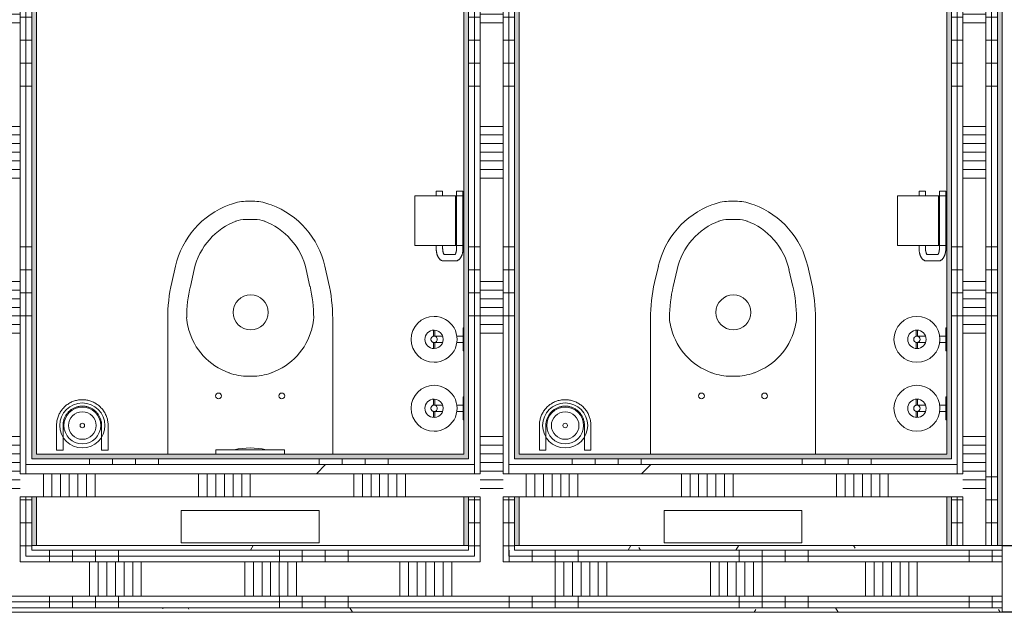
# Model space of a CAD drawing. Extents: x 3165 to 57695, y -7842 to 39081.
# Tile 164 of 248: x 37674 to 39815, y 32361 to 33650. Entities that reach past the tile are written whole.
import ezdxf

# ---------------------------------------------------------------- set-up
doc = ezdxf.new("R2010")
doc.units = 0
doc.header["$LTSCALE"] = 50
doc.layers.get('0').update_dxf_attribs({"linetype": 'CONTINUOUS'})
for name, color, linetype, lineweight in [('Onderlegger 3e verdieping$0$A-WALL-PATT', 8, 'CONTINUOUS', 50), ('Onderlegger 3e verdieping$0$I-WALL', 8, 'CONTINUOUS', 25), ('Onderlegger 3e verdieping$0$P-SANR-FIXT', 8, 'CONTINUOUS', 18)]:
    doc.layers.add(name, color=color, linetype=linetype, lineweight=lineweight)
pattern_1 = [(0, (0, 0), (406.4, 101.6), [33.528, -271.272, 33.528, -271.272, -1625.6]), (0, (0, 0), (406.4, 101.6), [-609.6, 33.528, -576.072, 33.528, -271.272, -711.2]), (0, (0, 0), (406.4, 101.6), [-1524, 33.528, -169.672, 33.528, -474.472]), (120, (152.4, 50.8), (-291.18818, 301.15272), [33.528, -271.272, 33.528, -271.272, -1625.6]), (120, (152.4, 50.8), (-291.18818, 301.15272), [-609.6, 33.528, -576.072, 33.528, -271.272, -711.2]), (120, (152.4, 50.8), (-291.18818, 301.15272), [-1524, 33.528, -169.672, 33.528, -474.472]), (240, (203.2, 254), (-115.21182, -402.75272), [33.528, -271.272, 33.528, -271.272, -1625.6]), (240, (203.2, 254), (-115.21182, -402.75272), [-609.6, 33.528, -576.072, 33.528, -271.272, -711.2]), (240, (203.2, 254), (-115.21182, -402.75272), [-1524, 33.528, -169.672, 33.528, -474.472])]
pattern_2 = [(270, (36388, 32505.7), (500, -4e-12), []), (270, (36338, 32505.7), (500, -4e-12), []), (270, (36288, 32505.7), (500, -4e-12), []), (270, (36238, 32505.7), (500, -4e-12), [])]
pattern_3 = [(180, (39809.95, 33505.1), (-2e-12, -500), []), (180, (39809.95, 33555.1), (-2e-12, -500), []), (180, (39809.95, 33605.1), (-2e-12, -500), []), (180, (39809.95, 33655.1), (-2e-12, -500), [])]
pattern_4 = [(180, (38759.95, 33505.1), (6e-13, -500), []), (180, (38759.95, 33555.1), (6e-13, -500), []), (180, (38759.95, 33605.1), (6e-13, -500), []), (180, (38759.95, 33655.1), (6e-13, -500), [])]
pattern_5 = [(180, (37709.95, 33505.1), (6e-13, -500), []), (180, (37709.95, 33555.1), (6e-13, -500), []), (180, (37709.95, 33605.1), (6e-13, -500), []), (180, (37709.95, 33655.1), (6e-13, -500), [])]
pattern_6 = [(45, (0, 0), (-353.5534, 353.5534), [])]

# ---------------------------------------------------------------- blocks, each defined once
blk = doc.blocks.new('Onderlegger 3e verdieping$0$74_3B_toilet - eenvoudig - 74_3B_toilet - eenvoudig-4325791-Plotview 3e Verdieping - schaal 1 op 100')
at = {"layer": 'Onderlegger 3e verdieping$0$P-SANR-FIXT'}
for p, q in [((-41.5, 146.2), (-341.5, 146.2)), ((-341.5, 146.2), (-341.5, 76.2)), ((-41.5, 76.2), (-41.5, 146.2)), ((-341.5, 76.2), (-41.5, 76.2)), ((-370.9, -46.3), (-370.9, -340.9)), ((-12.1, -340.9), (-12.1, -46.3)), ((-238.2, -223.6), (-236.9, -223.1)), ((-187.3, -215.9), (-195.7, -215.9)), ((-144.9, -223.6), (-146.2, -223.1)), ((-326.5, -322.7), (-325.4, -318.8)), ((-56.5, -322.7), (-57.6, -318.8)), ((-362, -420.1), (-353.9, -455.6)), ((-313.2, -448.4), (-321.6, -411.6)), ((-69.8, -448.4), (-61.4, -411.6)), ((-29.2, -455.6), (-21.1, -420.1)), ((-223.2, -553.2), (-220.4, -554.3)), ((-159.8, -553.2), (-162.6, -554.3)), ((-181.9, -557.2), (-201.1, -557.2)), ((-237.2, -588.7), (-232.3, -590.5)), ((-196.8, -596.9), (-186.2, -596.9)), ((-150.7, -590.5), (-145.8, -588.7))]:
    blk.add_line(p, q, dxfattribs=at)
for centre, radius in [((-260.2, -173.2), 6.35), ((-122.8, -173.2), 6.35), ((-192.5, -354.9), 38.1)]:
    blk.add_circle(centre, radius, dxfattribs=at)
for centre, radius, start, end in [((-190.5, -354.9), 139.7, 109.9597, 165), ((-195.7, -336.5), 120.6, 90, 109.9597), ((-187.3, -336.5), 120.6, 70.0403, 90), ((-192.5, -354.9), 139.7, 15, 70.0403), ((-15.3, -340.9), 355.6, 180, 192.8722), ((-235.5, -347.1), 94.2, 165, 177.7844), ((-147.5, -347.1), 94.2, 2.2156, 15), ((-367.7, -340.9), 355.6, 347.1278, 360), ((-12.1, -340.9), 317.5, 180.4622, 192.8722), ((-370.9, -340.9), 317.5, 347.1278, 359.5378), ((-168.7, -415.3), 148.3, 192.8722, 249.5866), ((-214.3, -415.3), 148.3, 290.4134, 347.1278), ((-172.2, -414), 186.4, 192.8722, 249.5866), ((-210.8, -414), 186.4, 290.4134, 347.1278), ((-201.1, -493.7), 63.5, 249.5866, 270), ((-181.9, -493.7), 63.5, 270, 290.4134), ((-196.8, -495.3), 101.6, 249.5866, 270), ((-186.2, -495.3), 101.6, 270, 290.4134)]:
    blk.add_arc(centre, radius, start, end, dxfattribs=at)
blk = doc.blocks.new('Onderlegger 3e verdieping$0$74_KA_Grohe toiletdrukknop - Type 1-4357735-Plotview 3e Verdieping - schaal 1 op 100')
at = {"layer": 'Onderlegger 3e verdieping$0$P-SANR-FIXT'}
for p, q in [((50, 56.2), (200, 56.2)), ((50, 46.3), (50, 56.2)), ((200, 56.2), (200, 46.3))]:
    blk.add_line(p, q, dxfattribs=at)
at = {"layer": 'Onderlegger 3e verdieping$0$P-SANR-FIXT', "flags": 128}
for points in [[(90, 56.2), (98.7, 57.8), (107.4, 59), (116.2, 59.8), (125, 60.3)], [(125, 60.3), (133.8, 59.8), (142.6, 58.9), (151.3, 57.8), (160, 56.2)]]:
    blk.add_lwpolyline(points, dxfattribs=at)
blk = doc.blocks.new('Onderlegger 3e verdieping$0$74_KA_D-Line reserve toiletrolhouder - Type 1-7879157-Plotview 3e Verdieping - schaal 1 op 100')
at = {"layer": 'Onderlegger 3e verdieping$0$P-SANR-FIXT'}
for p, q in [((118.6, 126.5), (105.2, 126.5)), ((105.2, 123.5), (118.6, 123.5)), ((118, 111), (118, 106.4)), ((144.8, 126.5), (131.3, 126.5)), ((131.7, 123.5), (144.8, 123.5)), ((132, 106.4), (132, 111)), ((118, 75.9), (118, 62)), ((132, 62), (132, 75.9)), ((100, 62), (100, 60)), ((103.3, 62), (100, 62)), ((100, 62), (150, 62)), ((150, 62), (146.7, 62)), ((150, 60), (150, 62))]:
    blk.add_line(p, q, dxfattribs=at)
at = {"layer": 'Onderlegger 3e verdieping$0$P-SANR-FIXT', "flags": 128}
for points in [[(118.1, 125.8), (118.1, 126.1), (118.1, 126.4), (118.2, 126.7), (118.3, 126.9), (118.4, 127.2), (118.4, 127.5), (118.6, 127.7), (118.7, 128), (118.8, 128.2), (118.9, 128.5), (119.1, 128.7), (119.2, 129), (119.4, 129.2), (119.6, 129.4)], [(123.3, 131.8), (123.5, 131.8), (123.8, 131.9), (124.1, 131.9), (124.4, 132), (124.6, 132), (124.9, 132), (125.2, 132), (125.5, 132), (125.8, 132), (126, 131.9), (126.3, 131.9), (126.6, 131.8), (126.9, 131.7), (127.1, 131.7), (127.4, 131.6), (127.7, 131.5), (127.9, 131.4)], [(118, 124.9), (118, 125), (118, 125)], [(118, 111), (118, 111.6), (118, 112.1), (118, 112.7), (118, 113.2), (118, 113.8), (118, 114.3), (118, 114.9), (118, 115.4), (118, 115.9), (118, 116.5), (118, 117), (118, 117.5), (118, 118), (118, 118.4), (118, 118.9), (118, 119.4), (118, 119.8), (118, 120.2), (118, 120.6), (118, 121), (118, 121.4), (118, 121.8), (118, 122.1), (118, 122.5), (118, 122.8), (118, 123.1), (118, 123.3), (118, 123.6), (118, 123.8), (118, 124), (118, 124.2), (118, 124.4)], [(131.4, 127.9), (131.5, 127.6), (131.6, 127.3), (131.7, 127.1), (131.8, 126.8), (131.8, 126.5), (131.9, 126.3), (131.9, 126), (132, 125.7), (132, 125.4), (132, 125.2), (132, 125)], [(132, 125), (132, 125), (132, 125), (132, 124.9), (132, 124.8), (132, 124.7), (132, 124.6), (132, 124.5), (132, 124.3), (132, 124.1), (132, 123.9), (132, 123.7), (132, 123.4), (132, 123.1), (132, 122.9), (132, 122.6), (132, 122.2), (132, 121.9), (132, 121.5), (132, 121.1), (132, 120.8), (132, 120.3), (132, 119.9), (132, 119.5), (132, 119), (132, 118.6), (132, 118.1), (132, 117.6), (132, 117.1), (132, 116.6), (132, 116.1), (132, 115.5), (132, 115), (132, 114.5), (132, 113.9), (132, 113.4), (132, 112.8), (132, 112.3), (132, 111.7), (132, 111.2), (132, 111)]]:
    blk.add_lwpolyline(points, dxfattribs=at)
at = {"layer": 'Onderlegger 3e verdieping$0$P-SANR-FIXT'}
for radius, start, end in [(50, 360, 180), (20, 0, 180), (7, 0, 180), (50, 180, 360), (20, 180, 360), (7, 180, 360)]:
    blk.add_arc((125, 125), radius, start, end, dxfattribs=at)
blk = doc.blocks.new('Onderlegger 3e verdieping$0$74_KA_D-Line toiletrolhouder - Type 1-7871651-Plotview 3e Verdieping - schaal 1 op 100')
at = {"layer": 'Onderlegger 3e verdieping$0$P-SANR-FIXT'}
for p, q in [((187.5, 167), (79.2, 167)), ((79.2, 78), (79.2, 167)), ((187.5, 167), (187.5, 78)), ((79.2, 120.4), (72.5, 120.4)), ((197.5, 120.4), (187.5, 120.4)), ((197.5, 120.4), (197.5, 119.5)), ((197.5, 119.5), (197.5, 106.4)), ((45.5, 104), (45.5, 78.6)), ((59.5, 78.6), (59.5, 104)), ((72.5, 106.4), (79.2, 106.4)), ((187.5, 106.4), (197.5, 106.4)), ((197.5, 76.2), (72.5, 76.2)), ((187.5, 78.2), (79.2, 78.2)), ((79.2, 60.2), (79.2, 78.2)), ((187.5, 78.2), (187.5, 60.2)), ((197.5, 76.2), (197.5, 75.4)), ((197.5, 75.4), (197.5, 62.2)), ((72.5, 62.2), (197.5, 62.2)), ((79.2, 60.2), (187.5, 60.2))]:
    blk.add_line(p, q, dxfattribs=at)
at = {"layer": 'Onderlegger 3e verdieping$0$P-SANR-FIXT', "flags": 128}
for points in [[(45.5, 104), (45.5, 104.9), (45.7, 105.9), (45.9, 106.8), (46.1, 107.7), (46.5, 108.6), (46.9, 109.4), (47.3, 110.2), (47.8, 111), (48.3, 111.7), (48.9, 112.3), (49.5, 112.9), (50.1, 113.5), (50.7, 114.1), (51.4, 114.6), (52, 115), (52.7, 115.5), (53.4, 115.9), (54.2, 116.3), (54.9, 116.7), (55.7, 117.1), (56.4, 117.4), (57.2, 117.7), (58, 118), (58.8, 118.3), (59.7, 118.6), (60.5, 118.8), (61.4, 119), (62.2, 119.3), (63.1, 119.4), (64, 119.6), (64.9, 119.8), (65.8, 119.9), (66.7, 120), (67.6, 120.1), (68.5, 120.2), (69.5, 120.3), (70.4, 120.3), (71.3, 120.4), (72.2, 120.4), (72.5, 120.4)], [(59.2, 102.9), (59.2, 102.9), (59.3, 103), (59.4, 103), (59.5, 103.1), (59.6, 103.2), (59.8, 103.4), (60, 103.5), (60.2, 103.7), (60.5, 103.8), (60.8, 104), (61.1, 104.2), (61.5, 104.4), (61.9, 104.5), (62.3, 104.7), (62.8, 104.9), (63.3, 105), (63.8, 105.2), (64.3, 105.3), (64.8, 105.5), (65.4, 105.6), (66, 105.7), (66.6, 105.9), (67.2, 106), (67.8, 106.1), (68.5, 106.1), (69.1, 106.2), (69.7, 106.3), (70.4, 106.3), (71.1, 106.3), (71.7, 106.4), (72.4, 106.4), (72.5, 106.4)], [(45.5, 78.6), (45.5, 77.6), (45.7, 76.7), (45.9, 75.8), (46.1, 74.8), (46.5, 74), (46.9, 73.1), (47.3, 72.4), (47.8, 71.6), (48.3, 70.9), (48.9, 70.3), (49.5, 69.7), (50.1, 69.1), (50.7, 68.5), (51.4, 68), (52, 67.5), (52.7, 67.1), (53.4, 66.7), (54.2, 66.3), (54.9, 65.9), (55.7, 65.5), (56.4, 65.2), (57.2, 64.9), (58, 64.6), (58.8, 64.3), (59.7, 64), (60.5, 63.8), (61.4, 63.5), (62.2, 63.3), (63.1, 63.1), (64, 63), (64.9, 62.8), (65.8, 62.7), (66.7, 62.6), (67.6, 62.5), (68.5, 62.4), (69.5, 62.3), (70.4, 62.3), (71.3, 62.2), (72.2, 62.2), (72.5, 62.2)], [(59.2, 79.7), (59.2, 79.7), (59.3, 79.6), (59.4, 79.6), (59.5, 79.5), (59.6, 79.3), (59.8, 79.2), (60, 79.1), (60.2, 78.9), (60.5, 78.7), (60.8, 78.6), (61.1, 78.4), (61.5, 78.2), (61.9, 78.1), (62.3, 77.9), (62.8, 77.7), (63.3, 77.6), (63.8, 77.4), (64.3, 77.2), (64.8, 77.1), (65.4, 77), (66, 76.8), (66.6, 76.7), (67.2, 76.6), (67.8, 76.5), (68.5, 76.5), (69.1, 76.4), (69.7, 76.3), (70.4, 76.3), (71.1, 76.3), (71.7, 76.2), (72.4, 76.2), (72.5, 76.2)]]:
    blk.add_lwpolyline(points, dxfattribs=at)
blk = doc.blocks.new('Onderlegger 3e verdieping$0$74_KU_D line toiletborstel - Type 1-7877824-Plotview 3e Verdieping - schaal 1 op 100')
at = {"layer": 'Onderlegger 3e verdieping$0$P-SANR-FIXT'}
for p, q in [((69, 109), (69, 55)), ((83, 55), (83, 109)), ((167, 109), (167, 55)), ((181, 55), (181, 109)), ((83, 55), (69, 55)), ((181, 55), (167, 55))]:
    blk.add_line(p, q, dxfattribs=at)
at = {"layer": 'Onderlegger 3e verdieping$0$P-SANR-FIXT', "flags": 128}
for points in [[(181, 109), (181, 111.2), (180.9, 113.5), (180.6, 115.7), (180.3, 117.9), (179.9, 120.1), (179.4, 122.3), (178.9, 124.5), (178.2, 126.6), (177.5, 128.7), (176.6, 130.8), (175.7, 132.9), (174.7, 134.9), (173.6, 136.8), (172.5, 138.8), (171.3, 140.6), (170, 142.5), (168.6, 144.2), (167.1, 146), (165.6, 147.6), (164, 149.2), (162.4, 150.7), (160.7, 152.2), (159, 153.6), (157.1, 154.9), (155.3, 156.2), (153.4, 157.3), (151.4, 158.4), (149.4, 159.4), (147.4, 160.4), (145.3, 161.2), (143.2, 162), (141.1, 162.7), (138.9, 163.3), (136.7, 163.8), (134.5, 164.2), (132.3, 164.6), (130.1, 164.8), (127.8, 165), (125.6, 165), (123.4, 165), (121.1, 164.9), (118.9, 164.7), (116.7, 164.4), (114.5, 164), (112.3, 163.6), (110.1, 163), (107.9, 162.4), (105.8, 161.7), (103.7, 160.9), (101.7, 160), (99.7, 159), (97.7, 157.9), (95.7, 156.8), (93.9, 155.6), (92, 154.3), (90.2, 153), (88.5, 151.5), (86.8, 150), (85.2, 148.5), (83.7, 146.9), (82.2, 145.2), (80.8, 143.4), (79.4, 141.6), (78.2, 139.8), (77, 137.9), (75.9, 135.9), (74.8, 134), (73.9, 131.9), (73, 129.9), (72.2, 127.8), (71.5, 125.6), (70.9, 123.5), (70.3, 121.3), (69.9, 119.1), (69.5, 116.9), (69.2, 114.7), (69.1, 112.4), (69, 110.2), (69, 109)], [(83, 109), (83, 110.7), (83.1, 112.4), (83.3, 114), (83.5, 115.7), (83.8, 117.4), (84.2, 119), (84.6, 120.6), (85.1, 122.2), (85.6, 123.8), (86.3, 125.4), (87, 126.9), (87.7, 128.4), (88.5, 129.9), (89.4, 131.3), (90.3, 132.7), (91.3, 134.1), (92.3, 135.4), (93.4, 136.7), (94.5, 138), (95.7, 139.2), (96.9, 140.3), (98.2, 141.4), (99.5, 142.5), (100.9, 143.4), (102.3, 144.4), (103.7, 145.3), (105.2, 146.1), (106.7, 146.8), (108.2, 147.5), (109.8, 148.2), (111.3, 148.8), (112.9, 149.3), (114.6, 149.7), (116.2, 150.1), (117.9, 150.4), (119.5, 150.7), (121.2, 150.9), (122.9, 151), (124.5, 151), (126.2, 151), (127.9, 150.9), (129.6, 150.8), (131.3, 150.6), (132.9, 150.3), (134.6, 149.9), (136.2, 149.5), (137.8, 149.1), (139.4, 148.5), (141, 147.9), (142.5, 147.2), (144, 146.5), (145.5, 145.7), (146.9, 144.9), (148.4, 144), (149.7, 143), (151.1, 142), (152.4, 140.9), (153.6, 139.8), (154.8, 138.6), (156, 137.4), (157.1, 136.1), (158.2, 134.8), (159.2, 133.5), (160.1, 132.1), (161, 130.7), (161.9, 129.2), (162.6, 127.7), (163.4, 126.2), (164, 124.7), (164.6, 123.1), (165.1, 121.5), (165.6, 119.9), (166, 118.2), (166.4, 116.6), (166.6, 114.9), (166.8, 113.3), (167, 111.6), (167, 109.9), (167, 109)]]:
    blk.add_lwpolyline(points, dxfattribs=at)
at = {"layer": 'Onderlegger 3e verdieping$0$P-SANR-FIXT'}
for centre, radius, start, end in [((125, 109), 49, 0, 180), ((125, 109), 40, 0, 180), ((125, 108.8), 30, 90, 270), ((125, 108.8), 30, 270, 90), ((125, 109), 49, 180, 0), ((125, 109), 40, 180, 0), ((125, 108.8), 5, 0, 180), ((125, 108.8), 5, 180, 360)]:
    blk.add_arc(centre, radius, start, end, dxfattribs=at)
blk = doc.blocks.new('Onderlegger 3e verdieping')
at = {"layer": 'Onderlegger 3e verdieping$0$A-WALL-PATT', "lineweight": 18}
h = blk.add_hatch(dxfattribs=at)
h.set_pattern_fill('FP_291', color=256, angle=90, style=0, pattern_type=2)
h.set_pattern_definition(pattern_3)
h.paths.add_polyline_path([(39787.4, 32505.7), (39799.9, 32505.7), (39799.9, 34202), (39787.4, 34202), (39787.4, 32599.4)], flags=0)
at = {"layer": 'Onderlegger 3e verdieping$0$A-WALL-PATT', "lineweight": 25}
blk.add_hatch(color=256, dxfattribs=at).paths.add_polyline_path([(39799.9, 32505.7), (39809.9, 32505.7), (39809.9, 34214.5), (39799.9, 34214.5), (39799.9, 32599.4)], flags=0)
at = {"layer": 'Onderlegger 3e verdieping$0$A-WALL-PATT', "lineweight": 18}
h = blk.add_hatch(dxfattribs=at)
h.set_pattern_fill('FP_291', color=256, angle=90, style=0, pattern_type=2)
h.set_pattern_definition(pattern_3)
h.paths.add_polyline_path([(39774.9, 32505.7), (39787.4, 32505.7), (39787.4, 34189.5), (39774.9, 34189.5), (39774.9, 32599.4)], flags=0)
h = blk.add_hatch(dxfattribs=at)
h.set_pattern_fill('FP_302', color=256, angle=90, style=0, pattern_type=2)
h.set_pattern_definition([(180, (37709.95, 33305.08), (4e-13, -337.5), []), (180, (37709.95, 33323.83), (4e-13, -337.5), []), (180, (37709.95, 33342.58), (4e-13, -337.5), []), (180, (37709.95, 33361.33), (4e-13, -337.5), []), (180, (37709.95, 33380.08), (4e-13, -337.5), []), (180, (37709.95, 33398.83), (4e-13, -337.5), []), (180, (37709.95, 33417.58), (4e-13, -337.5), [])])
h.paths.add_polyline_path([(37624.9, 32470.7), (37674.9, 32470.7), (37674.9, 34139.5), (37624.9, 34139.5), (37624.9, 32483.2)], flags=0)
h = blk.add_hatch(dxfattribs=at)
h.set_pattern_fill('FP_300', color=256, angle=90, style=0, pattern_type=2)
h.set_pattern_definition([(180, (38759.95, 33305.08), (4e-13, -337.5), []), (180, (38759.95, 33323.83), (4e-13, -337.5), []), (180, (38759.95, 33342.58), (4e-13, -337.5), []), (180, (38759.95, 33361.33), (4e-13, -337.5), []), (180, (38759.95, 33380.08), (4e-13, -337.5), []), (180, (38759.95, 33398.83), (4e-13, -337.5), []), (180, (38759.95, 33417.58), (4e-13, -337.5), [])])
h.paths.add_polyline_path([(38724.9, 32470.7), (38724.9, 34139.5), (38674.9, 34139.5), (38674.9, 32470.7)], flags=0)
h = blk.add_hatch(dxfattribs=at)
h.set_pattern_fill('FP_292', color=256, angle=90, style=0, pattern_type=2)
h.set_pattern_definition([(180, (39809.95, 33305.08), (-2e-12, -337.5), []), (180, (39809.95, 33323.83), (-2e-12, -337.5), []), (180, (39809.95, 33342.58), (-2e-12, -337.5), []), (180, (39809.95, 33361.33), (-2e-12, -337.5), []), (180, (39809.95, 33380.08), (-2e-12, -337.5), []), (180, (39809.95, 33398.83), (-2e-12, -337.5), []), (180, (39809.95, 33417.58), (-2e-12, -337.5), [])])
h.paths.add_polyline_path([(39724.9, 32505.7), (39774.9, 32505.7), (39774.9, 34139.5), (39724.9, 34139.5), (39724.9, 32599.4)], flags=0)
h = blk.add_hatch(dxfattribs=at)
h.set_pattern_fill('FP_301', color=256, angle=90, style=0, pattern_type=2)
h.set_pattern_definition(pattern_5)
h.paths.add_polyline_path([(37674.9, 32483.2), (37687.4, 32483.2), (37687.4, 32612), (37674.9, 32612), (37674.9, 32505.7)], flags=0)
h.paths.add_polyline_path([(37687.4, 32662), (37687.4, 34127), (37674.9, 34127), (37674.9, 32662)], flags=0)
h = blk.add_hatch(dxfattribs=at)
h.set_pattern_fill('FP_301', color=256, angle=90, style=0, pattern_type=2)
h.set_pattern_definition(pattern_5)
h.paths.add_polyline_path([(37699.9, 32495.7), (37699.9, 32612), (37687.4, 32612), (37687.4, 32495.7)], flags=0)
h.paths.add_polyline_path([(37699.9, 32682), (37699.9, 34114.5), (37687.4, 34114.5), (37687.4, 32682)], flags=0)
h = blk.add_hatch(dxfattribs=at)
h.set_pattern_fill('FP_299', color=256, angle=90, style=0, pattern_type=2)
h.set_pattern_definition(pattern_4)
h.paths.add_polyline_path([(38662.4, 32495.7), (38662.4, 32612), (38649.9, 32612), (38649.9, 32495.7)], flags=0)
h.paths.add_polyline_path([(38662.4, 32682), (38662.4, 34114.5), (38649.9, 34114.5), (38649.9, 32682)], flags=0)
h = blk.add_hatch(dxfattribs=at)
h.set_pattern_fill('FP_299', color=256, angle=90, style=0, pattern_type=2)
h.set_pattern_definition(pattern_4)
h.paths.add_polyline_path([(38662.4, 32483.2), (38674.9, 32483.2), (38674.9, 32612), (38662.4, 32612), (38662.4, 32495.7)], flags=0)
h.paths.add_polyline_path([(38665.6, 32662), (38674.9, 32662), (38674.9, 34127), (38662.4, 34127), (38662.4, 32662)], flags=0)
h = blk.add_hatch(dxfattribs=at)
h.set_pattern_fill('FP_299', color=256, angle=90, style=0, pattern_type=2)
h.set_pattern_definition(pattern_4)
h.paths.add_polyline_path([(38724.9, 32483.2), (38737.4, 32483.2), (38737.4, 32612), (38724.9, 32612), (38724.9, 32505.7)], flags=0)
h.paths.add_polyline_path([(38737.4, 32662), (38737.4, 34127), (38724.9, 34127), (38724.9, 32662)], flags=0)
h = blk.add_hatch(dxfattribs=at)
h.set_pattern_fill('FP_299', color=256, angle=90, style=0, pattern_type=2)
h.set_pattern_definition(pattern_4)
h.paths.add_polyline_path([(38749.9, 32495.7), (38749.9, 32612), (38737.4, 32612), (38737.4, 32495.7)], flags=0)
h.paths.add_polyline_path([(38749.9, 32682), (38749.9, 34114.5), (38737.4, 34114.5), (38737.4, 32682)], flags=0)
h = blk.add_hatch(dxfattribs=at)
h.set_pattern_fill('FP_291', color=256, angle=90, style=0, pattern_type=2)
h.set_pattern_definition(pattern_3)
h.paths.add_polyline_path([(39712.4, 32505.7), (39712.4, 32612), (39699.9, 32612), (39699.9, 32505.7)], flags=0)
h.paths.add_polyline_path([(39699.9, 32682), (39712.4, 32682), (39712.4, 34114.5), (39699.9, 34114.5), (39699.9, 32694.5)], flags=0)
h = blk.add_hatch(dxfattribs=at)
h.set_pattern_fill('FP_291', color=256, angle=90, style=0, pattern_type=2)
h.set_pattern_definition(pattern_3)
h.paths.add_polyline_path([(39712.4, 32505.7), (39724.9, 32505.7), (39724.9, 32612), (39712.4, 32612), (39712.4, 32599.4)], flags=0)
h.paths.add_polyline_path([(39724.9, 32662), (39724.9, 34127), (39712.4, 34127), (39712.4, 32662)], flags=0)
at = {"layer": 'Onderlegger 3e verdieping$0$A-WALL-PATT', "lineweight": 25}
h = blk.add_hatch(color=256, dxfattribs=at)
h.paths.add_polyline_path([(37709.9, 32505.7), (37709.9, 32612), (37699.9, 32612), (37699.9, 32505.7)], flags=0)
h.paths.add_polyline_path([(37709.9, 32694.5), (37709.9, 34104.5), (37699.9, 34104.5), (37699.9, 32694.5)], flags=0)
at = {"layer": 'Onderlegger 3e verdieping$0$A-WALL-PATT', "lineweight": 5}
h = blk.add_hatch(color=256, dxfattribs=at)
h.paths.add_polyline_path([(38639.9, 32505.7), (38649.9, 32505.7), (38649.9, 32612), (38639.9, 32612), (38639.9, 32599.4)], flags=0)
h.paths.add_polyline_path([(38649.9, 32694.5), (38649.9, 34104.5), (38639.9, 34104.5), (38639.9, 32694.5)], flags=0)
at = {"layer": 'Onderlegger 3e verdieping$0$A-WALL-PATT', "lineweight": 25}
h = blk.add_hatch(color=256, dxfattribs=at)
h.paths.add_polyline_path([(38749.9, 32505.7), (38759.9, 32505.7), (38759.9, 32612), (38749.9, 32612), (38749.9, 32599.4)], flags=0)
h.paths.add_polyline_path([(38759.9, 32694.5), (38759.9, 34104.5), (38749.9, 34104.5), (38749.9, 32694.5)], flags=0)
at = {"layer": 'Onderlegger 3e verdieping$0$A-WALL-PATT', "lineweight": 5}
h = blk.add_hatch(color=256, dxfattribs=at)
h.paths.add_polyline_path([(39699.9, 32505.7), (39699.9, 32612), (39689.9, 32612), (39689.9, 32505.7)], flags=0)
h.paths.add_polyline_path([(39699.9, 32694.5), (39699.9, 34104.5), (39689.9, 34104.5), (39689.9, 32694.5)], flags=0)
for points in [[(37709.9, 32694.5), (38639.9, 32694.5), (38639.9, 32704.5), (37709.9, 32704.5)], [(38759.9, 32694.5), (39689.9, 32694.5), (39689.9, 32704.5), (38759.9, 32704.5)]]:
    blk.add_hatch(color=256, dxfattribs=at).paths.add_polyline_path(points, flags=0)
at = {"layer": 'Onderlegger 3e verdieping$0$A-WALL-PATT', "lineweight": 18}
h = blk.add_hatch(dxfattribs=at)
h.set_pattern_fill('FP_256', color=256, style=0, pattern_type=2)
h.set_pattern_definition(pattern_6)
h.paths.add_polyline_path([(37892, 32662), (38662.4, 32662), (38662.4, 32682), (37687.4, 32682), (37687.4, 32662), (37737.3, 32662)], flags=0)
h = blk.add_hatch(dxfattribs=at)
h.set_pattern_fill('FP_310', color=256, angle=90, style=0, pattern_type=2)
h.set_pattern_definition([(270, (37974.95, 32704.45), (500, -1e-12), []), (270, (37924.95, 32704.45), (500, -1e-12), []), (270, (37874.95, 32704.45), (500, -1e-12), []), (270, (37824.95, 32704.45), (500, -1e-12), [])])
h.paths.add_polyline_path([(38046.7, 32682), (38649.9, 32682), (38649.9, 32694.5), (37699.9, 32694.5), (37699.9, 32682), (37892, 32682)], flags=0)
h = blk.add_hatch(dxfattribs=at)
h.set_pattern_fill('FP_256', color=256, style=0, pattern_type=2)
h.set_pattern_definition(pattern_6)
h.paths.add_polyline_path([(38737.4, 32662), (39712.4, 32662), (39712.4, 32682), (38737.4, 32682)], flags=0)
h = blk.add_hatch(dxfattribs=at)
h.set_pattern_fill('FP_314', color=256, angle=90, style=0, pattern_type=2)
h.set_pattern_definition([(270, (39024.95, 32704.45), (500, -1e-12), []), (270, (38974.95, 32704.45), (500, -1e-12), []), (270, (38924.95, 32704.45), (500, -1e-12), []), (270, (38874.95, 32704.45), (500, -1e-12), [])])
h.paths.add_polyline_path([(38975, 32682), (39699.9, 32682), (39699.9, 32694.5), (38749.9, 32694.5), (38749.9, 32682), (38820.3, 32682)], flags=0)
h = blk.add_hatch(dxfattribs=at)
h.set_pattern_fill('FP_309', color=256, angle=90, style=0, pattern_type=2)
h.set_pattern_definition([(270, (38174.95, 32704.45), (337.5, -9e-13), []), (270, (38156.2, 32704.45), (337.5, -9e-13), []), (270, (38137.45, 32704.45), (337.5, -9e-13), []), (270, (38118.7, 32704.45), (337.5, -9e-13), []), (270, (38099.95, 32704.45), (337.5, -9e-13), []), (270, (38081.2, 32704.45), (337.5, -9e-13), []), (270, (38062.45, 32704.45), (337.5, -9e-13), [])])
h.paths.add_polyline_path([(37699.9, 32612), (38674.9, 32612), (38674.9, 32662), (37674.9, 32662), (37674.9, 32612), (37687.4, 32612)], flags=0)
h = blk.add_hatch(dxfattribs=at)
h.set_pattern_fill('FP_313', color=256, angle=90, style=0, pattern_type=2)
h.set_pattern_definition([(270, (39224.95, 32704.45), (337.5, -9e-13), []), (270, (39206.2, 32704.45), (337.5, -9e-13), []), (270, (39187.45, 32704.45), (337.5, -9e-13), []), (270, (39168.7, 32704.45), (337.5, -9e-13), []), (270, (39149.95, 32704.45), (337.5, -9e-13), []), (270, (39131.2, 32704.45), (337.5, -9e-13), []), (270, (39112.45, 32704.45), (337.5, -9e-13), [])])
h.paths.add_polyline_path([(38749.9, 32612), (39724.9, 32612), (39724.9, 32662), (38724.9, 32662), (38724.9, 32612), (38737.4, 32612)], flags=0)
h = blk.add_hatch(dxfattribs=at)
h.set_pattern_fill('FP_11', color=256, style=0, pattern_type=2)
h.set_pattern_definition(pattern_1)
h.paths.add_polyline_path([(33499.9, 32495.7), (34449.9, 32495.7), (34449.9, 32505.7), (33499.9, 32505.7)], flags=0)
h.paths.add_polyline_path([(34549.9, 32495.7), (35499.9, 32495.7), (35499.9, 32505.7), (34549.9, 32505.7)], flags=0)
h.paths.add_polyline_path([(35599.9, 32495.7), (36549.9, 32495.7), (36549.9, 32505.7), (35599.9, 32505.7)], flags=0)
h.paths.add_polyline_path([(36649.9, 32495.7), (37599.9, 32495.7), (37599.9, 32505.7), (36649.9, 32505.7)], flags=0)
h.paths.add_polyline_path([(37699.9, 32495.7), (38649.9, 32495.7), (38649.9, 32505.7), (37699.9, 32505.7)], flags=0)
h.paths.add_polyline_path([(38975, 32495.7), (39809.9, 32495.7), (39809.9, 32505.7), (38749.9, 32505.7), (38749.9, 32495.7)], flags=0)
h = blk.add_hatch(dxfattribs=at)
h.set_pattern_fill('FP_281', color=256, angle=90, style=0, pattern_type=2)
h.set_pattern_definition(pattern_2)
h.paths.add_polyline_path([(33487.4, 32483.2), (34462.4, 32483.2), (34462.4, 32495.7), (33487.4, 32495.7)], flags=0)
h.paths.add_polyline_path([(33399.8, 32483.2), (33412.4, 32483.2), (33412.4, 32495.7), (33399.8, 32495.7)], flags=0)
h.paths.add_polyline_path([(34537.4, 32483.2), (35512.4, 32483.2), (35512.4, 32495.7), (34537.4, 32495.7)], flags=0)
h.paths.add_polyline_path([(35587.4, 32483.2), (36562.4, 32483.2), (36562.4, 32495.7), (35587.4, 32495.7)], flags=0)
h.paths.add_polyline_path([(36637.4, 32483.2), (37612.4, 32483.2), (37612.4, 32495.7), (36637.4, 32495.7)], flags=0)
h.paths.add_polyline_path([(37687.4, 32483.2), (38662.4, 32483.2), (38662.4, 32495.7), (37687.4, 32495.7)], flags=0)
h.paths.add_polyline_path([(38975, 32483.2), (39809.9, 32483.2), (39809.9, 32495.7), (38737.4, 32495.7), (38737.4, 32483.2)], flags=0)
h = blk.add_hatch(dxfattribs=at)
h.set_pattern_fill('FP_281', color=256, angle=90, style=0, pattern_type=2)
h.set_pattern_definition(pattern_2)
h.paths.add_polyline_path([(33405.3, 32470.7), (33424.9, 32470.7), (33424.9, 32483.2), (33399.8, 32483.2), (33399.8, 32470.7)], flags=0)
h.paths.add_polyline_path([(33474.9, 32470.7), (34474.9, 32470.7), (34474.9, 32483.2), (33474.9, 32483.2)], flags=0)
h.paths.add_polyline_path([(34643, 32470.7), (35524.9, 32470.7), (35524.9, 32483.2), (34524.9, 32483.2), (34524.9, 32470.7)], flags=0)
h.paths.add_polyline_path([(35574.9, 32470.7), (36574.9, 32470.7), (36574.9, 32483.2), (35574.9, 32483.2)], flags=0)
h.paths.add_polyline_path([(36624.9, 32470.7), (37624.9, 32470.7), (37624.9, 32483.2), (36624.9, 32483.2)], flags=0)
h.paths.add_polyline_path([(37674.9, 32470.7), (38674.9, 32470.7), (38674.9, 32483.2), (37674.9, 32483.2)], flags=0)
h.paths.add_polyline_path([(38975, 32470.7), (39809.9, 32470.7), (39809.9, 32483.2), (38724.9, 32483.2), (38724.9, 32470.7)], flags=0)
h = blk.add_hatch(dxfattribs=at)
h.set_pattern_fill('FP_282', color=256, angle=90, style=0, pattern_type=2)
h.set_pattern_definition([(270, (36587.98, 32505.7), (337.5, -3e-12), []), (270, (36569.23, 32505.7), (337.5, -3e-12), []), (270, (36550.48, 32505.7), (337.5, -3e-12), []), (270, (36531.73, 32505.7), (337.5, -3e-12), []), (270, (36512.98, 32505.7), (337.5, -3e-12), []), (270, (36494.23, 32505.7), (337.5, -3e-12), []), (270, (36475.48, 32505.7), (337.5, -3e-12), [])])
h.paths.add_polyline_path([(33399.8, 32395.7), (39809.9, 32395.7), (39809.9, 32470.7), (33399.8, 32470.7)], flags=0)
h = blk.add_hatch(dxfattribs=at)
h.set_pattern_fill('FP_281', color=256, angle=90, style=0, pattern_type=2)
h.set_pattern_definition(pattern_2)
h.paths.add_polyline_path([(33399.8, 32383.2), (39809.9, 32383.2), (39809.9, 32395.7), (33399.8, 32395.7)], flags=0)
h = blk.add_hatch(dxfattribs=at)
h.set_pattern_fill('FP_281', color=256, angle=90, style=0, pattern_type=2)
h.set_pattern_definition(pattern_2)
h.paths.add_polyline_path([(33399.8, 32370.7), (39809.9, 32370.7), (39809.9, 32383.2), (33399.8, 32383.2)], flags=0)
h = blk.add_hatch(dxfattribs=at)
h.set_pattern_fill('FP_11', color=256, style=0, pattern_type=2)
h.set_pattern_definition(pattern_1)
h.paths.add_polyline_path([(33399.8, 32360.7), (39809.9, 32360.7), (39809.9, 32370.7), (33399.8, 32370.7)], flags=0)
at = {"layer": 'Onderlegger 3e verdieping$0$I-WALL', "lineweight": 18}
for p, q in [((39809.9, 32360.7), (39809.9, 34224.5)), ((39787.4, 34202), (39787.4, 32505.7)), ((39799.9, 34214.5), (39799.9, 32505.7)), ((39774.9, 34189.5), (39774.9, 32505.7)), ((37674.9, 34139.5), (37674.9, 32662)), ((38674.9, 34139.5), (38674.9, 32662)), ((38724.9, 34139.5), (38724.9, 32662)), ((39724.9, 34139.5), (39724.9, 32662)), ((37687.4, 32662), (37687.4, 34127)), ((37699.9, 34114.5), (37699.9, 32694.5)), ((38649.9, 34114.5), (38649.9, 32694.5)), ((38662.4, 34127), (38662.4, 32662)), ((38737.4, 32662), (38737.4, 34127)), ((38749.9, 34114.5), (38749.9, 32694.5)), ((39699.9, 34114.5), (39699.9, 32694.5)), ((39712.4, 34127), (39712.4, 32662)), ((37709.9, 32704.5), (37709.9, 34104.5)), ((38639.9, 34104.5), (38639.9, 32704.5)), ((38759.9, 32704.5), (38759.9, 34104.5)), ((39689.9, 34104.5), (39689.9, 32704.5)), ((38639.9, 32704.5), (37709.9, 32704.5)), ((39689.9, 32704.5), (38759.9, 32704.5)), ((38662.4, 32682), (37687.4, 32682)), ((38649.9, 32694.5), (37699.9, 32694.5)), ((39712.4, 32682), (38737.4, 32682)), ((39699.9, 32694.5), (38749.9, 32694.5)), ((38674.9, 32662), (37674.9, 32662)), ((39724.9, 32662), (38724.9, 32662)), ((37674.9, 32612), (37674.9, 32470.7)), ((37674.9, 32612), (38674.9, 32612)), ((37687.4, 32612), (37687.4, 32483.2)), ((37699.9, 32612), (37699.9, 32495.7)), ((37709.9, 32505.7), (37709.9, 32612)), ((38639.9, 32612), (38639.9, 32505.7)), ((38649.9, 32612), (38649.9, 32495.7)), ((38662.4, 32612), (38662.4, 32483.2)), ((38674.9, 32612), (38674.9, 32470.7)), ((38724.9, 32612), (38724.9, 32470.7)), ((38724.9, 32612), (39724.9, 32612)), ((38737.4, 32612), (38737.4, 32483.2)), ((38749.9, 32612), (38749.9, 32495.7)), ((38759.9, 32505.7), (38759.9, 32612)), ((39689.9, 32612), (39689.9, 32505.7)), ((39699.9, 32612), (39699.9, 32505.7)), ((39712.4, 32612), (39712.4, 32505.7)), ((39724.9, 32612), (39724.9, 32505.7)), ((38649.9, 32505.7), (37699.9, 32505.7)), ((39689.9, 32505.7), (38749.9, 32505.7)), ((39809.9, 32505.7), (39689.9, 32505.7)), ((37687.4, 32483.2), (38662.4, 32483.2)), ((37699.9, 32495.7), (38649.9, 32495.7)), ((38737.4, 32483.2), (39809.9, 32483.2)), ((38749.9, 32495.7), (39809.9, 32495.7)), ((37674.9, 32470.7), (38674.9, 32470.7)), ((38724.9, 32470.7), (39809.9, 32470.7)), ((33399.8, 32395.7), (39809.9, 32395.7)), ((33399.8, 32383.2), (39809.9, 32383.2)), ((33399.8, 32370.7), (39809.9, 32370.7)), ((33399.8, 32360.7), (39809.9, 32360.7))]:
    blk.add_line(p, q, dxfattribs=at)
at = {"layer": 'Onderlegger 3e verdieping$0$I-WALL'}
for p, q in [((39809.9, 32505.7), (40893.9, 32505.7)), ((40893.9, 32360.7), (39809.9, 32360.7))]:
    blk.add_line(p, q, dxfattribs=at)
at = {"layer": 'Onderlegger 3e verdieping$0$P-SANR-FIXT'}
for name, p, rotation in [('Onderlegger 3e verdieping$0$74_KA_D-Line toiletrolhouder - Type 1-7871651-Plotview 3e Verdieping - schaal 1 op 100', (38699.9, 33079.5), 89.99999999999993), ('Onderlegger 3e verdieping$0$74_KA_D-Line toiletrolhouder - Type 1-7871651-Plotview 3e Verdieping - schaal 1 op 100', (39749.9, 33079.5), 90.00000000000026), ('Onderlegger 3e verdieping$0$74_3B_toilet - eenvoudig - 74_3B_toilet - eenvoudig-4325791-Plotview 3e Verdieping - schaal 1 op 100', (37983.4, 32658.2), 180), ('Onderlegger 3e verdieping$0$74_3B_toilet - eenvoudig - 74_3B_toilet - eenvoudig-4325791-Plotview 3e Verdieping - schaal 1 op 100', (39033.4, 32658.2), 180), ('Onderlegger 3e verdieping$0$74_KA_D-Line reserve toiletrolhouder - Type 1-7879157-Plotview 3e Verdieping - schaal 1 op 100', (38699.9, 32829.5), 89.99999999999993), ('Onderlegger 3e verdieping$0$74_KA_D-Line reserve toiletrolhouder - Type 1-7879157-Plotview 3e Verdieping - schaal 1 op 100', (39749.9, 32829.5), 90.00000000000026), ('Onderlegger 3e verdieping$0$74_KA_D-Line reserve toiletrolhouder - Type 1-7879157-Plotview 3e Verdieping - schaal 1 op 100', (38699.9, 32679.5), 89.99999999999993), ('Onderlegger 3e verdieping$0$74_KA_D-Line reserve toiletrolhouder - Type 1-7879157-Plotview 3e Verdieping - schaal 1 op 100', (39749.9, 32679.5), 90.00000000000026)]:
    blk.add_blockref(name, p, dxfattribs=dict(at, rotation=rotation))
for name, p in [('Onderlegger 3e verdieping$0$74_KU_D line toiletborstel - Type 1-7877824-Plotview 3e Verdieping - schaal 1 op 100', (37684.9, 32658.2)), ('Onderlegger 3e verdieping$0$74_KU_D line toiletborstel - Type 1-7877824-Plotview 3e Verdieping - schaal 1 op 100', (38734.9, 32658.2)), ('Onderlegger 3e verdieping$0$74_KA_Grohe toiletdrukknop - Type 1-4357735-Plotview 3e Verdieping - schaal 1 op 100', (38049.9, 32658.2))]:
    blk.add_blockref(name, p, dxfattribs=at)

msp = doc.modelspace()

# ---------------------------------------------------------------- block references
msp.add_blockref('Onderlegger 3e verdieping', (0, 0))

doc.saveas('drawing.dxf')
